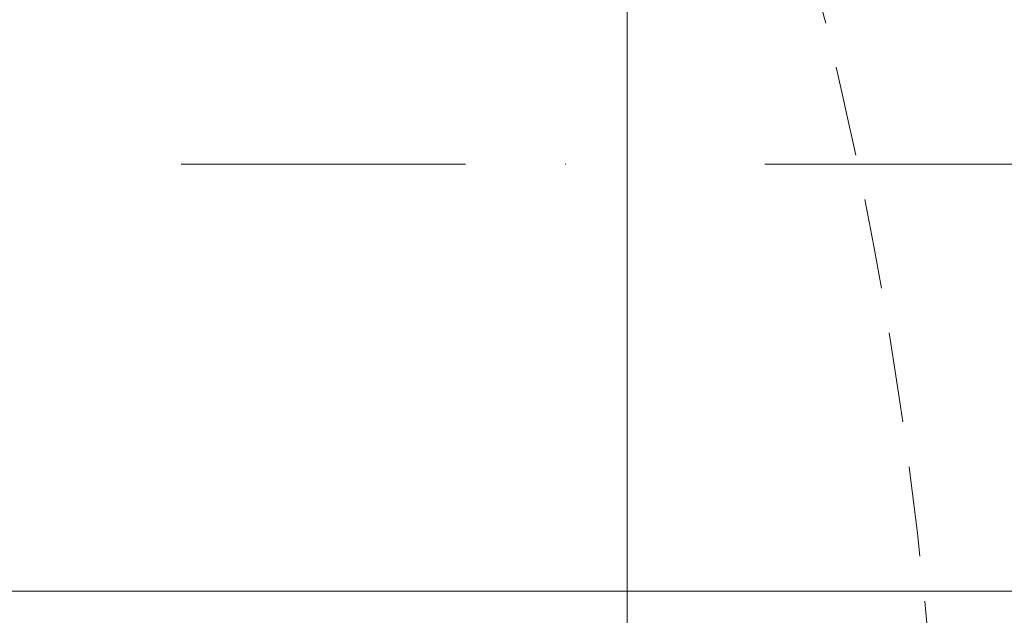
# Model space of a CAD drawing. Header units: millimetres. Extents: x 3652085 to 3778338, y -303702 to -273644.
# Tile 31 of 256: x 3656635 to 3656808, y -276339 to -276234. Entities that reach past the tile are written whole.
import ezdxf

# ---------------------------------------------------------------- set-up
doc = ezdxf.new("R2010")
doc.units = ezdxf.units.MM
doc.linetypes.add('BEQA', pattern=[20.5, 10, -7, 0, -3.5])
doc.linetypes.add('HIDDEN2', pattern=[4.7624999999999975, 3.174999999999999, -1.587499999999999])
doc.layers.add('!!!! BALCONY', color=7, linetype='Continuous')
doc.layers.add('DOOR-IDEN   (HAUSART)', color=43, linetype='Continuous', lineweight=5)
doc.layers.add('Marker - Section_Pen_No__1', color=7, linetype='Continuous', lineweight=13)

# ---------------------------------------------------------------- blocks, each defined once
blk = doc.blocks.new('A$C054672D4 (2-2)')
at = {"color": 7, "linetype": 'HIDDEN2', "ltscale": 5}
blk.add_arc((646.6153032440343, 543.6771682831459, 33706.18410929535), 741.5373520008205, 270.889844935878, 0.4247055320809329, dxfattribs=at)

msp = doc.modelspace()

# ---------------------------------------------------------------- hatches: boundary and pattern name
at = {"layer": '!!!! BALCONY', "linetype": 'Continuous', "lineweight": 13}
h = msp.add_hatch(dxfattribs=at)
h.set_pattern_fill('NET', color=252, scale=50, angle=360, style=0)
h.set_pattern_definition([(359.9999999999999, (3852956.768149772, -411113.6295246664), (7.776507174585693e-14, 158.75), []), (90, (3852956.768149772, -411113.6295246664), (-158.75, 8.748570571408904e-14), [])])
h.paths.add_polyline_path([(3656189.316684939, -276684.6431689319), (3656189.316684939, -276683.8531733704), (3656190.89737294, -276683.8531733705), (3656191.687788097, -276683.0631778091), (3656191.687788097, -276682.2730943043), (3656193.268618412, -276682.2730943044), (3656195.214770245, -276683.5483615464), (3656198.989237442, -276683.891340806), (3656198.801382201, -276682.2730943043), (3656201.172627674, -276682.2730943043), (3656201.962900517, -276683.0631778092), (3656202.753315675, -276683.0631778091), (3656203.543730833, -276683.8531733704), (3656208.286079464, -276683.8531733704), (3656209.076494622, -276684.643168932), (3656213.818843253, -276684.6431689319), (3656214.609258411, -276685.4331644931), (3656216.980503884, -276685.4331644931), (3656217.770919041, -276686.2231600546), (3656218.561334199, -276686.2231600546), (3656221.722852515, -276687.013155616), (3656222.513267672, -276687.0131556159), (3656224.884370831, -276687.8031511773), (3656227.255616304, -276687.8031511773), (3656228.046031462, -276688.3538842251), (3656230.41713462, -276688.3538842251), (3656230.41713462, -276687.8031511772), (3656231.207549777, -276687.8031511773), (3656231.997964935, -276687.0131556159), (3656240.692389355, -276687.0131556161), (3656241.482804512, -276686.2231600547), (3656249.386671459, -276686.2231600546), (3656250.177086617, -276685.4331644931), (3656252.54833209, -276685.4331644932), (3656252.54833209, -276684.6431689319), (3656254.129020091, -276684.6431689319), (3656254.919435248, -276683.8531733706), (3656262.033029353, -276683.8531733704), (3656262.82344451, -276684.6431689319), (3656263.613859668, -276684.6431689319), (3656264.404132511, -276685.4331644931), (3656268.356208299, -276685.4331644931), (3656269.146623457, -276684.6431689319), (3656274.679387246, -276684.6431689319), (3656276.260075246, -276683.8531733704), (3656294.79629625, -276683.8531733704), (3656296.020027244, -276683.8531733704), (3656296.020027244, -276683.0631778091), (3656299.971960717, -276683.0631778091), (3656300.762375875, -276682.2730943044), (3656312.61831861, -276682.2730943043), (3656314.199148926, -276683.063177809), (3656314.989564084, -276683.8531733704), (3656315.779836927, -276683.8531733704), (3656317.360667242, -276684.6431689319), (3656318.941497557, -276686.2231600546), (3656321.312600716, -276686.2231600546), (3656322.103015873, -276685.4331644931), (3656335.539788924, -276685.4331644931), (3656335.539788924, -276684.6431689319), (3656347.39573166, -276684.6431689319), (3656348.186146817, -276683.8531733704), (3656352.928495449, -276683.8531733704), (3656352.928495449, -276683.0631778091), (3656354.509325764, -276683.0631778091), (3656354.509325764, -276683.8531733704), (3656356.090013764, -276683.8531733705), (3656358.461259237, -276686.2231600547), (3656360.042089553, -276686.2231600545), (3656360.042089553, -276687.0131556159), (3656361.622777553, -276687.0131556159), (3656361.622777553, -276685.4331644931), (3656363.994023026, -276685.4331644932), (3656364.784438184, -276684.6431689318), (3656373.478720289, -276684.6431689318), (3656374.269135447, -276685.4331644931), (3656375.059550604, -276685.4331644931), (3656375.849965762, -276686.2231600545), (3656376.640380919, -276685.4331644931), (3656377.430796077, -276685.4331644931), (3656379.011484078, -276684.6431689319), (3656381.382729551, -276683.8531733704), (3656382.963559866, -276683.8531733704), (3656383.753975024, -276683.0631778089), (3656386.91549334, -276683.063177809), (3656387.705908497, -276683.8531733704), (3656389.286738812, -276683.8531733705), (3656390.867426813, -276684.6431689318), (3656392.448257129, -276685.4331644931), (3656394.819502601, -276685.4331644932), (3656395.609775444, -276684.6431689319), (3656399.561851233, -276684.6431689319), (3656400.35226639, -276683.8531733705), (3656410.627378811, -276683.8531733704), (3656410.627378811, -276684.6431689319), (3656418.531245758, -276684.6431689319), (3656419.321660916, -276683.8531733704), (3656421.692906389, -276683.8531733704), (3656423.273736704, -276682.2731822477), (3656423.273736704, -276682.2730943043), (3656424.854424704, -276682.2730943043), (3656425.644839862, -276683.0631778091), (3656426.43525502, -276683.8531733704), (3656428.806500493, -276683.8531733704), (3656429.596773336, -276684.6431689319), (3656436.71036744, -276684.6431689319), (3656437.500782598, -276683.8531733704), (3656437.500782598, -276683.063177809), (3656438.291197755, -276682.2730943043), (3656439.081612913, -276682.2730943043), (3656439.872028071, -276681.4830987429), (3656442.243131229, -276681.4830987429), (3656442.243131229, -276682.2730943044), (3656444.614376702, -276682.2730943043), (3656445.404791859, -276683.0631778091), (3656446.195207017, -276683.063177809), (3656446.98547986, -276683.8531733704), (3656455.67990428, -276683.8531733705), (3656456.470319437, -276684.6431689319), (3656459.631837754, -276684.6431689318), (3656460.422252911, -276685.4331644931), (3656464.374186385, -276685.4331644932), (3656465.164601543, -276684.6431689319), (3656467.535847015, -276684.6431689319), (3656468.326262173, -276683.8531733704), (3656478.601374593, -276683.8531733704), (3656479.391789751, -276684.6431689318), (3656484.92455354, -276684.6431689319), (3656487.295656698, -276685.4331644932), (3656489.423528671, -276684.6431689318), (3656498.551042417, -276684.6431689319), (3656499.341457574, -276683.8531733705), (3656499.341457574, -276683.0631778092), (3656500.131872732, -276682.2730943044), (3656500.922287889, -276682.2730943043), (3656501.712703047, -276681.4830987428), (3656504.083806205, -276681.4830987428), (3656504.083806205, -276682.2730943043), (3656506.455051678, -276682.2730943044), (3656507.245466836, -276683.0631778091), (3656508.035881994, -276683.0631778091), (3656508.826154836, -276683.8531733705), (3656517.520579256, -276683.8531733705), (3656518.310994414, -276684.6431689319), (3656521.47251273, -276684.6431689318), (3656522.262927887, -276685.4331644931), (3656526.214861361, -276685.4331644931), (3656527.005276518, -276684.643168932), (3656529.376521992, -276684.6431689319), (3656530.166937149, -276683.8531733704), (3656540.442049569, -276683.8531733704), (3656541.232464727, -276684.6431689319), (3656546.765228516, -276684.6431689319), (3656549.136331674, -276685.4331644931), (3656551.507577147, -276685.4331644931), (3656552.359659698, -276685.8589796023), (3656556.934837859, -276683.8532065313), (3656557.725253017, -276684.6432020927), (3656563.258016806, -276684.6432020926), (3656565.629119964, -276685.433197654), (3656567.756991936, -276684.6432020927), (3656576.884505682, -276684.6432020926), (3656577.67492084, -276683.8532065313), (3656577.67492084, -276683.06321097), (3656578.465335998, -276682.2731274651), (3656579.255751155, -276682.273127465), (3656580.046166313, -276681.4831319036), (3656582.417269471, -276681.4831319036), (3656582.417269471, -276682.2731274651), (3656584.788514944, -276682.2731274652), (3656585.578930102, -276683.0632109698), (3656586.369345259, -276683.0632109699), (3656587.159618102, -276683.8532065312), (3656595.854042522, -276683.8532065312), (3656596.64445768, -276684.6432020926), (3656607.553502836, -276684.6431689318), (3656610.715021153, -276683.8531733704), (3656612.295851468, -276683.8531733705), (3656613.086266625, -276683.0631778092), (3656613.876539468, -276683.063177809), (3656614.666954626, -276682.2730943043), (3656616.247784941, -276682.2730943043), (3656618.760348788, -276682.5195117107), (3656622.191695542, -276683.2053822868), (3656624.151794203, -276682.2730943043), (3656625.732482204, -276682.2730943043), (3656626.522897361, -276683.0631778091), (3656628.103727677, -276683.0631778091), (3656628.103727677, -276683.8531733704), (3656630.47497315, -276683.8531733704), (3656631.265245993, -276684.6431689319), (3656634.426906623, -276684.6431689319), (3656635.217321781, -276685.4331644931), (3656639.169255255, -276685.4331644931), (3656639.959670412, -276686.2231600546), (3656645.492434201, -276686.2231600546), (3656646.282849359, -276685.4331644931), (3656651.815613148, -276685.4331644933), (3656652.606028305, -276684.6431689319), (3656657.348376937, -276684.6431689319), (3656658.138792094, -276683.8531733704), (3656666.8330742, -276683.8531733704), (3656666.8330742, -276684.6431689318), (3656692.125789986, -276684.6431689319), (3656692.125789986, -276683.8531733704), (3656693.706477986, -276683.8531733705), (3656694.496893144, -276683.0631778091), (3656694.496893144, -276682.2730943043), (3656696.077723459, -276682.2730943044), (3656698.023875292, -276683.5483615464), (3656701.798342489, -276683.891340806), (3656701.610487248, -276682.2730943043), (3656703.981732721, -276682.2730943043), (3656704.772005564, -276683.0631778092), (3656705.562420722, -276683.0631778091), (3656706.352835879, -276683.8531733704), (3656708.339456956, -276683.8531733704), (3656709.920144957, -276683.8531733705), (3656710.710560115, -276683.0631778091), (3656710.710560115, -276682.2730943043), (3656712.29139043, -276682.2730943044), (3656714.237542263, -276683.5483615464), (3656718.01200946, -276683.891340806), (3656717.824154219, -276682.2730943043), (3656720.195399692, -276682.2730943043), (3656720.985672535, -276683.0631778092), (3656721.776087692, -276683.0631778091), (3656722.566502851, -276683.8531733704), (3656725.329446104, -276683.8531733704), (3656725.329446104, -276688.8984505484), (3656725.329446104, -276690.8812360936), (3656724.640961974, -276690.8812360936), (3656724.640961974, -276691.8569804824), (3656723.850966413, -276691.8569804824), (3656724.640961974, -276692.64739564), (3656725.430957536, -276693.4376684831), (3656725.430957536, -276697.3897442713), (3656726.220953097, -276698.1801594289), (3656726.220953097, -276708.4552718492), (3656725.430957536, -276708.4552718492), (3656725.430957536, -276716.3591387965), (3656726.220953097, -276717.1495539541), (3656726.220953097, -276719.5207994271), (3656727.010948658, -276720.3112145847), (3656727.010948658, -276721.1016297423), (3656727.801032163, -276721.1016297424), (3656727.801032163, -276722.682317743), (3656727.010948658, -276723.4727329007), (3656726.220953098, -276724.2631480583), (3656726.220953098, -276726.6343935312), (3656725.430957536, -276727.4246663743), (3656725.430957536, -276734.5382604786), (3656726.220953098, -276735.3286756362), (3656727.010948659, -276735.3286756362), (3656727.801032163, -276736.1190907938), (3656727.801032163, -276736.9095059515), (3656728.591027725, -276737.6999211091), (3656728.591027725, -276740.0710242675), (3656727.801032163, -276740.0710242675), (3656727.801032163, -276742.4422697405), (3656727.010948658, -276743.2326848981), (3656727.010948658, -276744.0231000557), (3656726.220953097, -276744.8133728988), (3656726.220953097, -276753.5077973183), (3656725.430957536, -276754.298212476), (3656725.430957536, -276757.4597307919), (3656724.640961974, -276758.2501459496), (3656724.640961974, -276762.2020794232), (3656725.430957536, -276762.9924945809), (3656725.430957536, -276765.3637400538), (3656726.220953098, -276766.1541552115), (3656726.220953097, -276776.4292676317), (3656725.430957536, -276777.2196827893), (3656725.430957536, -276782.7524465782), (3656724.640961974, -276785.1235497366), (3656725.430957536, -276787.2514217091), (3656725.430957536, -276796.3789354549), (3656726.220953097, -276797.1693506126), (3656727.010948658, -276797.1693506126), (3656727.801032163, -276797.9597657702), (3656727.801032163, -276798.354973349), (3656727.801032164, -276798.7501809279), (3656728.591027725, -276799.5405960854), (3656728.591027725, -276801.9116992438), (3656727.801032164, -276801.9116992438), (3656727.801032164, -276804.2829447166), (3656727.010948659, -276805.0733598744), (3656727.010948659, -276805.8637750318), (3656726.483452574, -276806.3914562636), (3656726.220953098, -276806.6540478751), (3656726.220953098, -276808.4359372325, -0.317837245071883), (3656726.720853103, -276809.1429026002), (3656726.720853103, -276816.3914526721), (3656726.720853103, -276820.3264102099), (3656779.969026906, -276820.3264102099), (3656894.711245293, -276820.3264102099), (3656894.711245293, -276685.3507641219), (3656894.711245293, -276679.2746308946), (3656894.711245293, -276669.2746308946), (3656894.711245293, -276646.1024424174), (3656894.711245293, -276220.0949484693), (3656983.078144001, -276193.2772118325), (3656806.344346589, -276169.7019654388), (3656894.711245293, -276146.3549058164), (3656894.711245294, -275978.2431308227), (3656894.711245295, -275935.3198270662), (3656894.711245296, -275669.8847557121), (3656894.711245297, -275537.8881652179), (3656894.711245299, -275005.8916169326), (3656178.040870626, -275005.8916169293), (3656128.420972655, -275005.8916169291), (3656123.175843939, -275005.891616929), (3656123.175843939, -275009.639172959), (3656123.9658395, -275010.4295881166), (3656123.9658395, -275020.7047005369), (3656123.175843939, -275020.7047005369), (3656123.175843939, -275028.6085674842), (3656123.9658395, -275029.3989826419), (3656123.9658395, -275031.7702281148), (3656124.755835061, -275032.5606432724), (3656124.755835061, -275033.35105843), (3656125.545918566, -275033.35105843), (3656125.545918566, -275034.9317464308), (3656124.755835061, -275035.7221615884), (3656123.9658395, -275036.5125767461), (3656123.9658395, -275038.883822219), (3656123.175843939, -275039.674095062), (3656123.175843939, -275046.7876891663), (3656123.9658395, -275047.5781043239), (3656124.755835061, -275047.5781043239), (3656125.545918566, -275048.3685194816), (3656125.545918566, -275049.1589346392), (3656126.335914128, -275049.9493497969), (3656126.335914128, -275052.3204529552), (3656125.545918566, -275052.3204529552), (3656125.545918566, -275054.6916984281), (3656124.755835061, -275055.4821135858), (3656124.755835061, -275056.2725287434), (3656123.9658395, -275057.0628015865), (3656123.9658395, -275065.757226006), (3656123.175843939, -275066.5476411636), (3656123.175843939, -275069.7091594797), (3656122.385848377, -275070.4995746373), (3656122.385848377, -275070.5493652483), (3656121.593587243, -275070.5493652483), (3656121.593587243, -275071.5698149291), (3656122.383582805, -275072.3602300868), (3656122.383582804, -275077.8929938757), (3656123.173578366, -275078.6834090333), (3656123.173578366, -275083.4257576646), (3656123.963573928, -275084.2161728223), (3656123.963573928, -275092.9104549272), (3656123.173578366, -275092.9104549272), (3656123.173578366, -275105.8916169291), (3656123.173578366, -275118.2031707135), (3656123.963573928, -275118.2031707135), (3656123.963573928, -275119.7838587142), (3656124.753569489, -275120.5742738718), (3656125.543652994, -275120.5742738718), (3656125.543652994, -275122.1551041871), (3656124.268385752, -275124.1012560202), (3656123.925406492, -275127.875723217), (3656125.543652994, -275127.6878679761), (3656125.543652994, -275130.059113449), (3656124.753569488, -275130.8493862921), (3656124.753569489, -275131.6398014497), (3656123.963573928, -275132.4302166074), (3656123.963573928, -275137.1725652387), (3656123.173578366, -275137.9629803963), (3656123.173578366, -275142.7053290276), (3656122.383582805, -275143.4957441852), (3656122.383582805, -275145.8669896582), (3656121.593587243, -275146.6574048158), (3656121.593587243, -275147.4478199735), (3656120.803591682, -275150.6093382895), (3656120.803591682, -275151.3997534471), (3656120.013596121, -275153.7708566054), (3656120.013596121, -275156.1421020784), (3656119.462863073, -275156.932517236), (3656119.462863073, -275159.3036203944), (3656120.013596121, -275159.3036203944), (3656120.013596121, -275160.0940355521), (3656120.803591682, -275160.8844507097), (3656120.803591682, -275169.5788751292), (3656121.593587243, -275170.3692902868), (3656121.593587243, -275178.2731572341), (3656122.383582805, -275179.0635723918), (3656122.383582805, -275181.4348178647), (3656123.173578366, -275181.4348178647), (3656123.173578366, -275183.0155058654), (3656123.963573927, -275183.8059210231), (3656123.963573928, -275190.9195151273), (3656123.173578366, -275191.7099302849), (3656123.173578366, -275192.5003454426), (3656122.383582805, -275193.2906182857), (3656122.383582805, -275197.2426940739), (3656123.173578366, -275198.0331092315), (3656123.173578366, -275203.5658730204), (3656123.963573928, -275205.1465610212), (3656123.963573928, -275224.9065130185), (3656124.753569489, -275224.9065130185), (3656124.753569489, -275228.8584464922), (3656125.543652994, -275229.6488616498), (3656125.543652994, -275241.5048043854), (3656124.753569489, -275243.0856347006), (3656123.963573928, -275243.8760498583), (3656123.963573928, -275244.6663227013), (3656123.173578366, -275246.2471530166), (3656121.593587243, -275247.8279833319), (3656121.593587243, -275250.1990864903), (3656122.383582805, -275250.9895016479), (3656122.383582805, -275264.4262746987), (3656123.173578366, -275264.4262746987), (3656123.173578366, -275276.2822174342), (3656123.963573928, -275277.0726325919), (3656123.963573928, -275281.8149812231), (3656124.753569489, -275281.8149812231), (3656124.753569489, -275283.3958115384), (3656123.963573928, -275283.3958115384), (3656123.963573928, -275284.9764995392), (3656121.593587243, -275287.3477450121), (3656121.593587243, -275288.9285753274), (3656120.803591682, -275290.5092633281), (3656122.383582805, -275290.5092633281), (3656122.383582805, -275292.880508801), (3656123.173578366, -275293.6709239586), (3656123.173578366, -275302.3652060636), (3656122.383582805, -275303.1556212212), (3656122.383582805, -275303.9460363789), (3656121.593587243, -275304.7364515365), (3656122.383582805, -275305.5268666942), (3656122.383582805, -275306.3172818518), (3656123.173578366, -275307.8979698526), (3656123.963573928, -275310.2692153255), (3656123.963573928, -275311.8500456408), (3656124.753569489, -275312.6404607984), (3656124.753569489, -275315.8019791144), (3656123.963573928, -275316.592394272), (3656123.963573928, -275318.1732245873), (3656123.173578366, -275319.7539125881), (3656122.383582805, -275321.3347429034), (3656122.383582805, -275323.7059883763), (3656123.173578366, -275324.4962612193), (3656123.173578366, -275328.4483370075), (3656123.963573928, -275329.2387521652), (3656123.963573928, -275339.5138645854), (3656123.173578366, -275339.5138645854), (3656123.173578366, -275347.4177315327), (3656123.963573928, -275348.2081466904), (3656123.963573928, -275350.5793921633), (3656125.54356505, -275352.1602224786), (3656125.543652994, -275352.1602224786), (3656125.543652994, -275353.7409104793), (3656124.753569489, -275354.531325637), (3656123.963573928, -275355.3217407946), (3656123.963573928, -275357.6929862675), (3656123.173578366, -275358.4832591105), (3656123.173578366, -275365.5968532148), (3656123.963573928, -275366.3872683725), (3656124.753569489, -275366.3872683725), (3656125.543652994, -275367.1776835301), (3656125.543652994, -275367.9680986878), (3656126.333648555, -275368.7585138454), (3656126.333648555, -275371.1296170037), (3656125.148663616, -275374.6864599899), (3656123.963573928, -275375.871965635), (3656123.963573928, -275384.5663900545), (3656123.173578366, -275385.3568052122), (3656123.173578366, -275388.5183235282), (3656122.383582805, -275389.3087386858), (3656122.383582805, -275389.3585292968), (3656122.382729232, -275392.6508974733), (3656123.172761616, -275393.441349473), (3656123.962757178, -275395.0221797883), (3656123.962757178, -275395.8124526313), (3656124.752752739, -275396.6028677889), (3656125.542836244, -275398.1836981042), (3656125.542836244, -275410.0396408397), (3656124.752752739, -275410.8300559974), (3656124.752752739, -275414.7819894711), (3656123.962757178, -275414.7819894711), (3656123.962757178, -275416.0057204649), (3656123.962757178, -275434.5419414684), (3656123.172761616, -275436.1226294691), (3656123.172761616, -275441.6553932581), (3656122.382766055, -275442.4458084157), (3656122.382766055, -275446.3978842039), (3656123.172761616, -275447.188157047), (3656123.172761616, -275447.9785722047), (3656123.962757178, -275448.7689873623), (3656123.962757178, -275455.8825814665), (3656123.172761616, -275456.6729966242), (3656123.172761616, -275458.2536846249), (3656122.382766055, -275458.2536846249), (3656122.382766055, -275460.6249300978), (3656121.592770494, -275461.4153452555), (3656121.592770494, -275469.3192122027), (3656120.802774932, -275470.1096273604), (3656120.802774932, -275478.8040517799), (3656120.012779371, -275479.5944669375), (3656120.012779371, -275480.3848820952), (3656119.462046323, -275482.7559852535), (3656120.012779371, -275483.5464004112), (3656120.012779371, -275485.9176458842), (3656120.802774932, -275488.2887490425), (3656120.802774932, -275489.0791642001), (3656121.856118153, -275493.2945852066), (3656122.382766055, -275493.8215128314), (3656122.382766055, -275496.1927583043), (3656123.172761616, -275496.983173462), (3656123.172761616, -275501.7255220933), (3656123.962757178, -275502.5159372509), (3656123.962757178, -275507.2582858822), (3656124.752752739, -275508.0487010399), (3656124.752752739, -275508.8391161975), (3656125.542836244, -275509.6293890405), (3656125.542836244, -275512.0006345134), (3656123.924589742, -275511.8127792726), (3656124.267569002, -275515.5872464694), (3656125.542836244, -275517.5333983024), (3656125.542836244, -275519.1142286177), (3656124.752752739, -275519.1142286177), (3656123.962757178, -275519.9046437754), (3656123.962757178, -275521.4853317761), (3656123.172761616, -275521.4853317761), (3656123.172762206, -275561.7963261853), (3656123.962757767, -275561.7963261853), (3656123.962757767, -275563.3963297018), (3656123.172729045, -275563.3963297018), (3656123.172729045, -275567.8536482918), (3656123.962724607, -275568.6440634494), (3656121.956951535, -275573.2192416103), (3656122.382766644, -275574.0713241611), (3656122.382766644, -275576.4425696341), (3656123.172762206, -275578.8136727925), (3656123.172762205, -275584.3464365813), (3656123.962757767, -275585.136851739), (3656123.962757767, -275595.4119641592), (3656123.172762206, -275596.2023793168), (3656123.172762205, -275598.5736247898), (3656122.382766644, -275599.3640399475), (3656122.382766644, -275603.3159734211), (3656123.172762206, -275604.1063885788), (3656123.172762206, -275607.2679068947), (3656123.962757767, -275608.0583220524), (3656123.962757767, -275616.7527464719), (3656124.752753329, -275617.5430193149), (3656124.752753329, -275618.3334344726), (3656125.542836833, -275619.1238496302), (3656125.542836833, -275621.4950951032), (3656126.332832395, -275621.4950951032), (3656126.332832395, -275623.8661982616), (3656125.542836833, -275624.6566134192), (3656125.542836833, -275625.4470285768), (3656124.752753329, -275626.2374437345), (3656123.962757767, -275626.2374437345), (3656123.172762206, -275627.0278588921), (3656123.172762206, -275636.1553726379), (3656122.634366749, -275637.6055537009), (3656122.926895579, -275638.8904952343), (3656117.043588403, -275638.8904952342), (3656116.253173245, -275639.6804907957), (3656111.677995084, -275637.6747177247), (3656110.825912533, -275638.1005328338), (3656108.45466706, -275638.1005328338), (3656106.083563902, -275638.890528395), (3656100.550800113, -275638.890528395), (3656099.760384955, -275639.6805239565), (3656089.485272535, -275639.6805239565), (3656088.694857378, -275638.890528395), (3656086.323611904, -275638.8905283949), (3656085.533196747, -275638.1005328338), (3656081.581263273, -275638.1005328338), (3656080.790848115, -275638.8905283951), (3656077.6293298, -275638.890528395), (3656076.838914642, -275639.6805239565), (3656073.0136602, -275640.7306096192), (3656069.188405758, -275638.8905283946), (3656059.017379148, -275638.9293086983), (3656054.930514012, -275638.9448911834), (3656054.930514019, -275638.9067629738, -0.2714218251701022), (3656051.91028835, -275638.8763389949), (3656051.910952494, -275669.8843659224), (3656051.910952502, -275669.8847557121), (3656051.911539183, -275697.2761210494), (3656051.925506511, -276349.3925599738), (3656781.128801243, -276349.3972781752, -0.383387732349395), (3656782.022621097, -276350.3916250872), (3656782.022621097, -276351.8916250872, -0.414213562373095), (3656781.522621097, -276352.3916250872), (3656780.522621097, -276352.3916250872), (3656780.522621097, -276351.8916250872), (3656779.022621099, -276351.8916250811, 0.4142135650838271), (3656778.022621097, -276352.8916250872), (3656778.022621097, -276364.5916250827), (3656782.022621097, -276364.5916250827), (3656782.022621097, -276363.5916250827), (3656783.022621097, -276363.5916250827), (3656783.022621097, -276364.5916250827), (3656783.022621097, -276379.2916250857), (3656780.822621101, -276379.2916250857), (3656780.822621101, -276381.1916250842), (3656779.022621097, -276381.1916250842), (3656779.022621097, -276379.1416250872), (3656772.722621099, -276379.1416250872, 0.4142135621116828), (3656771.2226211, -276380.6416250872), (3656771.2226211, -276386.8720098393), (3656770.922621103, -276387.3916250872), (3656771.2226211, -276387.9112403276), (3656771.222621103, -276394.1416250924, 0.4142135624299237), (3656772.7226211, -276395.6416250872), (3656779.022621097, -276395.6416250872), (3656779.022621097, -276393.5916250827), (3656780.822621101, -276393.5916250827), (3656780.822621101, -276395.4916250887), (3656783.022621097, -276395.4916250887), (3656783.022621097, -276404.8916250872), (3656793.022621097, -276404.8916250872), (3656793.022621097, -276403.3921482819), (3656792.199982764, -276399.8921482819), (3656797.949979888, -276399.8921482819), (3656797.949982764, -276399.8923335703), (3656803.699982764, -276399.8923335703), (3656803.022621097, -276403.3923335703), (3656803.022621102, -276415.3918103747, -0.4142135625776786), (3656799.022621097, -276419.3918103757), (3656785.641340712, -276419.3918103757), (3656785.641340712, -276432.3918103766, -0.4142135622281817), (3656783.641340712, -276434.3918103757), (3656782.641340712, -276434.3918103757), (3656782.641340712, -276438.8916250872), (3656782.641340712, -276440.2058742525), (3656782.671340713, -276440.2578357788), (3656782.671340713, -276441.4456637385), (3656782.671340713, -276444.5257849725), (3656782.664065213, -276441.4456637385), (3656782.266226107, -276441.4456637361, 0.07304376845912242), (3656782.641340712, -276445.8916250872), (3656782.64134071, -276489.8916250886, -0.4142135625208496), (3656781.141340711, -276491.3916250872), (3656643.383714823, -276491.3916250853, -0.2088641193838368), (3656642.283302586, -276490.9109841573, -0.06663226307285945), (3656635.708427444, -276481.5856815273, -0.5632510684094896), (3656637.038196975, -276479.3916250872), (3656751.641340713, -276479.3916250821, 0.4142023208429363), (3656758.641340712, -276472.3916250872), (3656758.641340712, -276441.4456637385), (3656758.641340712, -276434.3918103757), (3656757.641340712, -276434.3918103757, -0.414213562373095), (3656755.641340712, -276432.3918103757), (3656755.641340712, -276419.3918103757), (3656754.22361976, -276419.3918103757), (3656744.022621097, -276419.3918103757), (3656212.624995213, -276419.3918103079), (3656198.12603126, -276419.3918103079), (3656190.793129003, -276419.3918103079), (3656188.040870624, -276419.3918103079), (3656178.040870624, -276419.3918103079), (3656133.9264382, -276419.3918103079), (3656123.725439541, -276419.3918103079), (3656068.9264382, -276419.3918103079, -0.414213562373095), (3656064.9264382, -276415.3918103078), (3656064.9264382, -276406.3918103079), (3656062.4264382, -276406.3918103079, -0.9999999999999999), (3656054.4264382, -276406.3918103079), (3656051.926438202, -276406.3918103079), (3656051.926438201, -276422.897543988, -0.2697335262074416), (3656054.930514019, -276422.8767349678), (3656069.188405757, -276422.8929695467), (3656073.013660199, -276421.0528883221), (3656076.838914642, -276422.1029739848), (3656077.629329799, -276422.8929695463), (3656080.790848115, -276422.8929695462), (3656081.581263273, -276423.6829651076), (3656085.533196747, -276423.6829651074), (3656086.323611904, -276422.8929695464), (3656088.694857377, -276422.8929695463), (3656089.485272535, -276422.1029739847), (3656099.760384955, -276422.1029739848), (3656100.550800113, -276422.8929695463), (3656106.083563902, -276422.8929695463), (3656108.45466706, -276423.6829651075), (3656110.825912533, -276423.6829651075), (3656111.677995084, -276424.1087802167), (3656116.253173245, -276422.1030071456), (3656117.043588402, -276422.893002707), (3656122.926895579, -276422.893002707), (3656122.634366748, -276424.1779442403), (3656123.172762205, -276425.6281253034), (3656123.172762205, -276434.7556390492), (3656123.962757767, -276435.5460542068), (3656124.752753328, -276435.5460542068), (3656125.542836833, -276436.3364693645), (3656125.542836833, -276437.1268845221), (3656126.332832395, -276437.9172996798), (3656126.332832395, -276440.2884028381), (3656125.542836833, -276440.2884028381), (3656125.542836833, -276442.659648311), (3656124.752753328, -276443.4500634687), (3656124.752753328, -276444.2404786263), (3656123.962757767, -276445.0307514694), (3656123.962757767, -276453.7251758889), (3656123.172762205, -276454.5155910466), (3656123.172762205, -276457.6771093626), (3656122.382766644, -276458.4675245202), (3656122.382766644, -276462.4194579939), (3656123.172762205, -276463.2098731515), (3656123.172762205, -276465.5811186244), (3656123.962757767, -276466.371533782), (3656123.962757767, -276476.6466462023), (3656123.172762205, -276477.4370613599), (3656123.172762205, -276482.9698251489), (3656122.382766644, -276485.3409283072), (3656122.382766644, -276487.7121737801), (3656121.956951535, -276488.5642563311), (3656123.962724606, -276493.1394344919), (3656123.172729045, -276493.9298496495), (3656123.172729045, -276498.3871682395), (3656123.962757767, -276498.3871682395), (3656123.962757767, -276499.987171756), (3656123.172762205, -276499.987171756), (3656123.172761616, -276540.2981661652), (3656123.962757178, -276540.2981661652), (3656123.962757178, -276541.878854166), (3656124.752752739, -276542.6692693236), (3656125.542836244, -276542.6692693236), (3656125.542836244, -276544.2500996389), (3656124.267569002, -276546.1962514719), (3656123.924589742, -276549.9707186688), (3656125.542836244, -276549.7828634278), (3656125.542836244, -276552.1541089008), (3656124.752752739, -276552.9443817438), (3656124.752752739, -276553.7347969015), (3656123.962757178, -276554.5252120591), (3656123.962757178, -276559.2675606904), (3656123.172761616, -276560.057975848), (3656123.172761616, -276564.8003244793), (3656122.382766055, -276565.590739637), (3656122.382766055, -276567.9619851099), (3656121.592770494, -276568.7524002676), (3656121.592770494, -276569.5428154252), (3656120.802774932, -276572.7043337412), (3656120.802774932, -276573.4947488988), (3656120.012779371, -276575.8658520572), (3656120.012779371, -276578.2370975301), (3656119.462046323, -276579.0275126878), (3656119.462046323, -276581.3986158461), (3656120.012779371, -276581.3986158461), (3656120.012779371, -276582.1890310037), (3656120.802774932, -276582.9794461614), (3656120.802774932, -276591.6738705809), (3656121.592770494, -276592.4642857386), (3656121.592770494, -276600.3681526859), (3656122.382766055, -276601.1585678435), (3656122.382766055, -276603.5298133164), (3656123.172761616, -276603.5298133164), (3656123.172761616, -276605.1105013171), (3656123.962757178, -276605.9009164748), (3656123.962757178, -276613.014510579), (3656123.172761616, -276613.8049257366), (3656123.172761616, -276614.5953408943), (3656122.382766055, -276615.3856137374), (3656122.382766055, -276619.3376895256), (3656123.172761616, -276620.1281046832), (3656123.172761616, -276625.6608684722), (3656123.962757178, -276627.2415564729), (3656123.962757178, -276645.7777774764), (3656123.962757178, -276647.0015084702), (3656124.752752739, -276647.0015084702), (3656124.752752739, -276650.9534419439), (3656125.542836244, -276651.7438571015), (3656125.542836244, -276663.599799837), (3656124.752752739, -276665.1806301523), (3656123.962757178, -276665.97104531), (3656123.962757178, -276666.7613181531), (3656123.172761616, -276668.3421484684), (3656121.592770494, -276669.9229787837), (3656121.592770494, -276672.294081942), (3656122.382766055, -276673.0844970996), (3656122.382766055, -276679.2746308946), (3656123.172761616, -276679.2746308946), (3656123.172761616, -276682.2730943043), (3656123.438679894, -276682.2730943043), (3656125.951243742, -276682.5195117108), (3656129.382590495, -276683.2053822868), (3656131.342689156, -276682.2730943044), (3656132.923377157, -276682.2730943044), (3656133.713792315, -276683.0631778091), (3656135.29462263, -276683.0631778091), (3656135.29462263, -276683.8531733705), (3656137.665868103, -276683.8531733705), (3656138.456140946, -276684.6431689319), (3656141.617801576, -276684.6431689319), (3656142.408216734, -276685.4331644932), (3656146.360150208, -276685.4331644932), (3656147.150565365, -276686.2231600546), (3656152.683329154, -276686.2231600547), (3656153.473744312, -276685.4331644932), (3656159.006508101, -276685.4331644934), (3656159.796923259, -276684.6431689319), (3656164.53927189, -276684.6431689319), (3656165.329687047, -276683.8531733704), (3656174.023969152, -276683.8531733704), (3656174.023969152, -276684.6431689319), (3656178.040870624, -276684.6431689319)])

# ---------------------------------------------------------------- linework, layer by layer
at = {"layer": 'Marker - Section_Pen_No__1', "color": 7, "linetype": 'BEQA', "lineweight": 13, "ltscale": 5}
msp.add_lwpolyline([(3657123.90729847, -276259.6565116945), (3654576.715639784, -276259.6565116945)], dxfattribs=at)

# ---------------------------------------------------------------- block references
at = {"layer": 'DOOR-IDEN   (HAUSART)', "color": 1, "rotation": 89.99999999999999}
msp.add_blockref('A$C054672D4 (2-2)', (3656600.083352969, -277058.0237856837, -33706.18410929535), dxfattribs=at)

doc.saveas('drawing.dxf')
